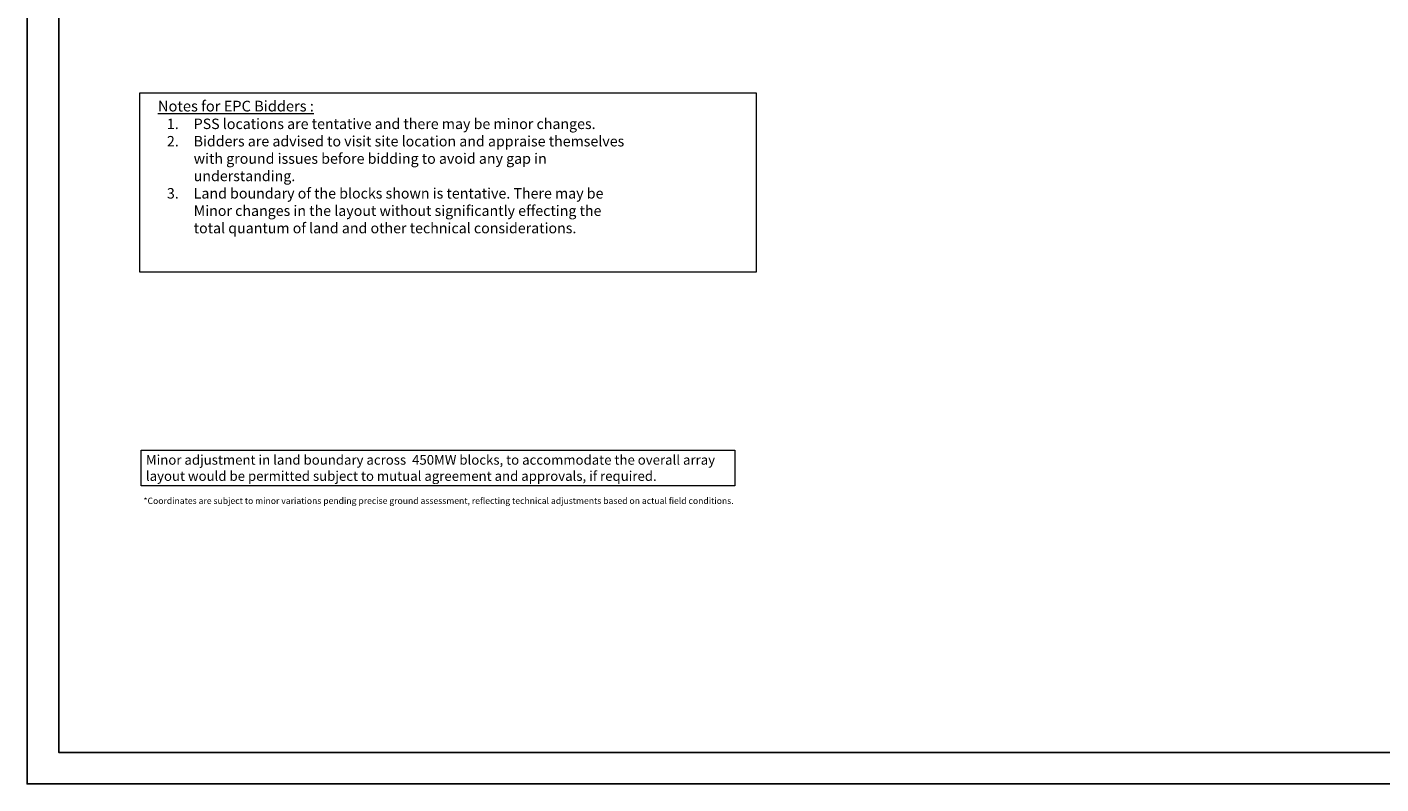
# Model space of a CAD drawing. Header units: metres. Extents: x 699286 to 751166, y 1622044 to 1653356.
# Tile 1 of 34: x 699286 to 720723, y 1622044 to 1634028. Entities that reach past the tile are written whole.
import ezdxf

# ---------------------------------------------------------------- set-up
doc = ezdxf.new("R2010")
doc.units = ezdxf.units.M
doc.header["$MEASUREMENT"] = 0
doc.layers.add('500 MW_BLOCK', color=7, linetype='Continuous')
doc.layers.add('Tamp', color=7, linetype='Continuous')
doc.styles.get("Standard").update_dxf_attribs({"font": 'arial.ttf'})

msp = doc.modelspace()

# ---------------------------------------------------------------- linework, layer by layer
msp.add_lwpolyline([(699286, 1653356), (699286, 1622044), (751166, 1622044), (751166, 1653356), (699286, 1653356)])
msp.add_lwpolyline([(699786, 1652856), (699786, 1622544), (750666, 1622544), (750666, 1652856)], close=True)
at = {"layer": 'Tamp', "lineweight": 0}
msp.add_line((708928, 1622544), (750666, 1622544), dxfattribs=at)
msp.add_lwpolyline([(701072, 1632989), (710828, 1632989), (710828, 1630148), (701072, 1630148)], close=True, dxfattribs=at)

# ---------------------------------------------------------------- texts
at = {"insert": (701129, 1626577), "char_height": 100, "attachment_point": 1}
msp.add_mtext_dynamic_manual_height_columns('*Coordinates are subject to minor variations pending precise ground assessment, reflecting technical adjustments based on actual field conditions.', width=58576.8, gutter_width=417, heights=[0], dxfattribs=at)
at = {"layer": '500 MW_BLOCK', "color": 7, "lineweight": 0, "insert": (701146, 1632861), "char_height": 141.435, "attachment_point": 1}
msp.add_mtext_dynamic_manual_height_columns('\\pxi-1.5,l3,qj;{\\H1.2x;\\L\\C240;\\c2367469;Notes for EPC Bidders :\\P\\f@Arial Unicode MS|b0|i0|c0|p34;\\H0.97223x;\\l\\C256; \\P\\pi-3,l5.5,q*,t5.5;1.^IPSS locations are tentative and there may be minor changes.\\P2.^IBidders are advised to visit site location and appraise themselves with ground issues before bidding to avoid any gap in understanding.\\P3.^ILand boundary of the blocks shown is tentative. There may be Minor changes in the layout without significantly effecting the total quantum of land and other technical\\~considerations.}', width=7676.09, gutter_width=707, heights=[0], dxfattribs=at)
at = {"layer": '500 MW_BLOCK', "color": 7, "lineweight": 0, "insert": (701167, 1627252), "char_height": 153.433, "attachment_point": 1, "bg_fill": 16, "box_fill_scale": 1.5, "bg_fill_color": 256, "bg_fill_transparency": 0}
msp.add_mtext_dynamic_manual_height_columns('Minor adjustment in land boundary across  {\\f@Arial Unicode MS|b0|i0|c0|p34;\\C256;450MW blocks}, to accommodate the overall array layout would be permitted subject to mutual agreement and approvals, if required.', width=9248.4, gutter_width=767, heights=[0], dxfattribs=at)

doc.saveas('drawing.dxf')
